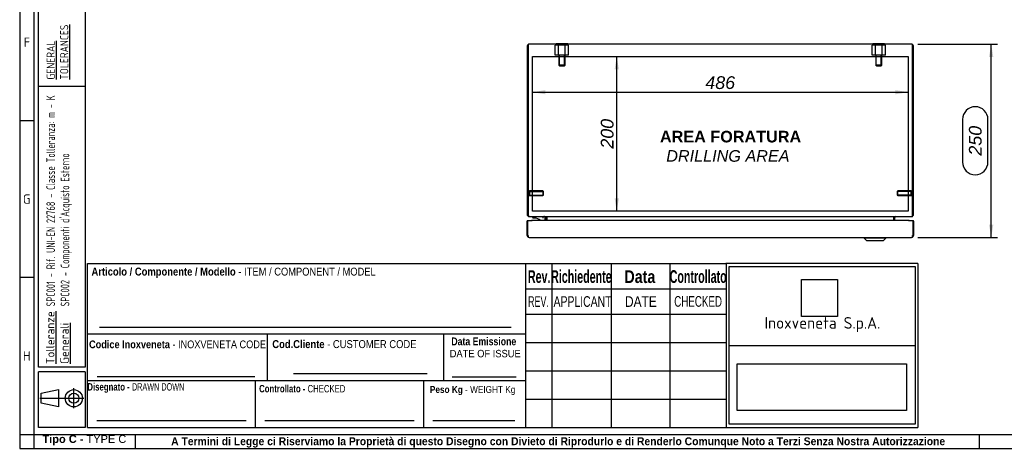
# Model space of a CAD drawing. Extents: x 6 to 412, y 11 to 288.
# Tile 1 of 3: x 6 to 219, y 11 to 103. Entities that reach past the tile are written whole.
import ezdxf
from ezdxf.enums import TextEntityAlignment as Align
from ezdxf.lldxf.tags import DXFTag

# ---------------------------------------------------------------- set-up
doc = ezdxf.new("R2010")
doc.units = 0
doc.layers.get('0').update_dxf_attribs({"linetype": 'CONTINUOUS'})
for name, color, linetype in [('_TRANSLATION', 7, 'CONTINUOUS'), ('AE00417_01', 7, 'CONTINUOUS'), ('C0000000', 7, 'CONTINUOUS'), ('C0000000_04', 7, 'CONTINUOUS'), ('C0000000_05', 7, 'CONTINUOUS'), ('C0000000_19', 7, 'CONTINUOUS'), ('C0000000_37', 7, 'CONTINUOUS'), ('DEFAULT', 7, 'CONTINUOUS'), ('SBAVATURE', 7, 'CONTINUOUS'), ('SERRATURA_SUP', 7, 'CONTINUOUS')]:
    doc.layers.add(name, color=color, linetype=linetype)
doc.styles.add('SEACAD_ARIAL', font='arial.ttf')
doc.styles.add('SEACAD_ARIAL_NARROW', font='ARIALN.TTF', dxfattribs={"width": 0.8})
doc.styles.add('SEACAD_ARIALB', font='arialbd.ttf', dxfattribs={"width": 0.9})
doc.styles.add('SEACAD_ARIALI', font='ariali.ttf')
doc.styles.add('SEACAD_SOLID_EDGE_ANSI', font='seans.ttf', dxfattribs={"width": 0.9})
doc.styles.add('SEACAD_SOLID_EDGE_ANSIB', font='seansbd.ttf', dxfattribs={"width": 0.9})
tags = doc.linetypes.add('CENTER2', pattern=[28.575, 19.05, -3.175, 3.175, -3.175]).pattern_tags.tags
tags[10:11] = [DXFTag(74, 4), DXFTag(75, 0), DXFTag(340, '0'), DXFTag(46, 0.0), DXFTag(50, 0.0), DXFTag(44, 0.0), DXFTag(45, 0.0)]
tags[8:9] = [DXFTag(74, 4), DXFTag(75, 0), DXFTag(340, '0'), DXFTag(46, 0.0), DXFTag(50, 0.0), DXFTag(44, 0.0), DXFTag(45, 0.0)]
tags[6:7] = [DXFTag(74, 4), DXFTag(75, 0), DXFTag(340, '0'), DXFTag(46, 0.0), DXFTag(50, 0.0), DXFTag(44, 0.0), DXFTag(45, 0.0)]
tags[4:5] = [DXFTag(74, 4), DXFTag(75, 0), DXFTag(340, '0'), DXFTag(46, 0.0), DXFTag(50, 0.0), DXFTag(44, 0.0), DXFTag(45, 0.0)]
tags = doc.linetypes.add('HIDDEN2', pattern=[4.7625, 3.175, -1.5875]).pattern_tags.tags
tags[6:7] = [DXFTag(74, 4), DXFTag(75, 0), DXFTag(340, '0'), DXFTag(46, 0.0), DXFTag(50, 0.0), DXFTag(44, 0.0), DXFTag(45, 0.0)]
tags[4:5] = [DXFTag(74, 4), DXFTag(75, 0), DXFTag(340, '0'), DXFTag(46, 0.0), DXFTag(50, 0.0), DXFTag(44, 0.0), DXFTag(45, 0.0)]
doc.dimstyles.new('ISO', dxfattribs={"dimtxt": 2.75, "dimasz": 2.75, "dimexe": 1.375, "dimexo": 1.375, "dimgap": 0.6875, "dimtad": 1, "dimdec": 1, "dimlfac": 6, "dimtxsty": 'SEACAD_ARIAL', "dimsah": 1, "dimcen": 1.375, "dimadec": 1, "dimazin": 3, "dimtfac": 0.7, "dimtdec": 3, "dimtmove": 0, "dimatfit": 3})
picture_1 = doc.add_image_def('image1.jpg', size_in_pixel=(55, 57))
picture_2 = doc.add_image_def('image2.bmp', size_in_pixel=(138, 38))

# ---------------------------------------------------------------- blocks, each defined once
blk = doc.blocks.new('SE2')
at = {"layer": 'AE00417_01', "color": 7, "linetype": 'HIDDEN2'}
for p, q in [((116.05, 66.6), (115.88, 66.6)), ((116.05, 66.6), (116.05, 65.35)), ((116.21, 66.47), (116.21, 65.47)), ((119.09, 66.47), (116.21, 66.47)), ((116.21, 66.37), (119.19, 66.37)), ((119.09, 66.47), (119.09, 65.47)), ((119.21, 66.35), (119.09, 66.47)), ((119.21, 65.6), (119.21, 66.35)), ((195.6, 66.47), (195.48, 66.35)), ((195.48, 66.35), (195.48, 65.6)), ((198.48, 66.37), (195.5, 66.37)), ((195.6, 65.47), (195.6, 66.47)), ((198.48, 66.47), (195.6, 66.47)), ((198.48, 65.47), (198.48, 66.47)), ((198.65, 65.35), (198.65, 66.6)), ((198.81, 66.6), (198.65, 66.6)), ((115.88, 65.35), (116.05, 65.35)), ((116.21, 65.57), (119.19, 65.57)), ((116.21, 65.47), (119.09, 65.47)), ((119.09, 65.47), (119.21, 65.6)), ((195.48, 65.6), (195.6, 65.47)), ((198.48, 65.57), (195.5, 65.57)), ((195.6, 65.47), (198.48, 65.47)), ((198.65, 65.35), (198.81, 65.35))]:
    blk.add_line(p, q, dxfattribs=at)
at = {"layer": 'AE00417_01', "color": 7, "linetype": 'CONTINUOUS'}
for p, q in [((115.88, 66.6), (115.88, 66.6)), ((198.81, 66.6), (198.81, 66.6)), ((115.88, 65.35), (115.88, 65.35)), ((198.81, 65.35), (198.81, 65.35))]:
    blk.add_line(p, q, dxfattribs=at)
at = {"layer": 'AE00417_01', "color": 7, "linetype": 'HIDDEN2'}
for centre, start, end in [((116.13, 66.47), 180, 0), ((198.56, 66.47), 180, 0), ((116.13, 65.47), 0, 180), ((198.56, 65.47), 0, 180)]:
    blk.add_arc(centre, 0.0833, start, end, dxfattribs=at)
at = {"layer": 'C0000000', "color": 7, "linetype": 'HIDDEN2'}
for p, q in [((122.46, 97.94), (121.74, 97.94)), ((121.74, 95.77), (121.74, 97.94)), ((123.9, 97.94), (122.46, 97.94)), ((122.46, 95.77), (122.46, 97.94)), ((124.62, 97.94), (123.9, 97.94)), ((123.9, 95.77), (123.9, 97.94)), ((124.62, 95.77), (124.62, 97.94)), ((122.46, 95.77), (121.74, 95.77)), ((123.9, 95.77), (122.46, 95.77)), ((122.51, 95.77), (122.51, 93.6)), ((122.64, 93.48), (122.64, 95.77)), ((123.72, 93.48), (123.72, 95.77)), ((123.85, 93.6), (123.85, 95.77)), ((124.62, 95.77), (123.9, 95.77)), ((123.85, 93.6), (122.51, 93.6)), ((122.51, 93.6), (122.68, 93.44)), ((122.68, 93.44), (123.68, 93.44)), ((123.68, 93.44), (123.85, 93.6))]:
    blk.add_line(p, q, dxfattribs=at)
at = {"layer": 'C0000000', "color": 7, "linetype": 'CONTINUOUS'}
for p, q in [((121.93, 98.3), (124.43, 98.3)), ((121.93, 98.3), (121.93, 98.14)), ((124.43, 98.14), (124.43, 98.3)), ((116.83, 60.8), (116.83, 60.8)), ((117.31, 60.64), (117, 60.64)), ((119.08, 60.97), (119.08, 60.64)), ((119.58, 60.14), (119.58, 60.64))]:
    blk.add_line(p, q, dxfattribs=at)
for centre, radius, start, end in [((117, 60.8), 0.167, 90, 180), ((117, 60.8), 0.167, 180, 270), ((117.31, 58.8), 1.83, 46.819, 90)]:
    blk.add_arc(centre, radius, start, end, dxfattribs=at)
blk.add_open_spline([(119.58, 60.64), (119.58, 60.68), (119.57, 60.73), (119.54, 60.81), (119.51, 60.84), (119.47, 60.89), (119.45, 60.9), (119.41, 60.93), (119.39, 60.94), (119.35, 60.95), (119.33, 60.96), (119.29, 60.97), (119.27, 60.97), (119.25, 60.97)], degree=3, knots=[0, 0, 0, 0, 0.25, 0.25, 0.5, 0.5, 0.625, 0.625, 0.75, 0.75, 0.875, 0.875, 1, 1, 1, 1], dxfattribs=at)
at = {"layer": 'C0000000_04', "color": 7, "linetype": 'HIDDEN2'}
for p, q in [((190.79, 97.94), (190.07, 97.94)), ((190.07, 95.77), (190.07, 97.94)), ((192.23, 97.94), (190.79, 97.94)), ((190.79, 95.77), (190.79, 97.94)), ((192.96, 97.94), (192.23, 97.94)), ((192.23, 95.77), (192.23, 97.94)), ((192.96, 95.77), (192.96, 97.94)), ((190.79, 95.77), (190.07, 95.77)), ((192.23, 95.77), (190.79, 95.77)), ((190.85, 95.77), (190.85, 93.6)), ((190.97, 93.48), (190.97, 95.77)), ((192.05, 93.48), (192.05, 95.77)), ((192.18, 93.6), (192.18, 95.77)), ((192.96, 95.77), (192.23, 95.77)), ((192.18, 93.6), (190.85, 93.6)), ((190.85, 93.6), (191.01, 93.44)), ((191.01, 93.44), (192.01, 93.44)), ((192.01, 93.44), (192.18, 93.6))]:
    blk.add_line(p, q, dxfattribs=at)
at = {"layer": 'C0000000_05', "color": 7, "linetype": 'CONTINUOUS'}
for p, q in [((190.26, 98.3), (192.76, 98.3)), ((190.26, 98.3), (190.26, 98.14)), ((192.76, 98.14), (192.76, 98.3))]:
    blk.add_line(p, q, dxfattribs=at)
at = {"layer": 'C0000000_19', "color": 7, "linetype": 'CONTINUOUS'}
for p, q in [((115.68, 97.72), (115.68, 61.39)), ((115.88, 98.08), (115.88, 97.72)), ((115.88, 97.72), (115.88, 98.08)), ((115.88, 97.72), (115.88, 61.39)), ((115.88, 61.39), (115.88, 97.72)), ((198.6, 98.14), (116.1, 98.14)), ((198.81, 98.08), (198.81, 97.72)), ((198.81, 97.72), (198.81, 98.08)), ((198.81, 61.39), (198.81, 97.72)), ((198.81, 97.72), (198.81, 61.39)), ((199.01, 61.39), (199.01, 97.72)), ((116.1, 60.97), (116.1, 60.97)), ((116.1, 60.97), (198.6, 60.97)), ((119.73, 60.75), (119.73, 60.14)), ((119.93, 60.75), (119.93, 60.97)), ((119.93, 60.75), (119.93, 60.14)), ((119.93, 60.14), (119.93, 60.75)), ((194.76, 60.75), (194.76, 60.97)), ((194.76, 60.14), (194.76, 60.75)), ((194.76, 60.75), (194.76, 60.14)), ((194.96, 60.14), (194.96, 60.75)), ((198.6, 60.97), (198.6, 60.97))]:
    blk.add_line(p, q, dxfattribs=at)
at = {"layer": 'C0000000_19', "color": 7, "linetype": 'CENTER2'}
for p, q in [((116.85, 95.47), (197.85, 95.47)), ((116.85, 62.14), (116.85, 95.47)), ((197.85, 95.47), (197.85, 62.14)), ((197.85, 62.14), (116.85, 62.14))]:
    blk.add_line(p, q, dxfattribs=at)
at = {"layer": 'C0000000_19', "color": 7, "linetype": 'CONTINUOUS'}
for centre, radius, start, end in [((116.1, 97.72), 0.417, 121.3323, 180), ((116.1, 97.72), 0.417, 90, 121.3323), ((198.6, 97.72), 0.417, 58.6677, 90), ((198.6, 97.72), 0.417, 0, 58.6677), ((116.1, 61.39), 0.417, 180, 270), ((119.51, 60.75), 0.217, 0, 90), ((119.51, 60.75), 0.417, 0, 31.3323), ((195.18, 60.75), 0.417, 148.6677, 180), ((195.18, 60.75), 0.217, 90, 180), ((198.6, 61.39), 0.417, 270, 0)]:
    blk.add_arc(centre, radius, start, end, dxfattribs=at)
for centre, major_axis, ratio, start_param, end_param in [((116.1, 97.72), (0, -0.417), 0.997824, 3.141593, 3.688444), ((198.6, 97.72), (0, -0.417), 0.997824, 2.594742, 3.141593), ((116.1, 61.39), (0, -0.417), 0.52, 4.712389, 6.283185), ((198.6, 61.39), (0, 0.417), 0.52, 3.141593, 4.712389)]:
    blk.add_ellipse(centre, major_axis=major_axis, ratio=ratio, start_param=start_param, end_param=end_param, dxfattribs=at)
at = {"layer": 'C0000000_37', "color": 7, "linetype": 'CONTINUOUS'}
for p, q in [((115.68, 56.89), (115.68, 59.94)), ((115.75, 60.14), (116.6, 60.14)), ((115.75, 60.14), (115.75, 56.89)), ((116.6, 60.14), (116.6, 59.94)), ((116.6, 59.94), (116.6, 60.14)), ((198.1, 60.14), (116.6, 60.14)), ((116.6, 59.94), (116.6, 59.94)), ((116.6, 59.94), (116.6, 59.94)), ((198.1, 60.14), (198.95, 60.14)), ((198.1, 60.14), (198.1, 59.94)), ((198.1, 59.94), (198.1, 60.14)), ((198.1, 59.94), (198.1, 59.94)), ((198.1, 59.94), (198.1, 59.94)), ((198.95, 56.89), (198.95, 60.14)), ((199.01, 59.94), (199.01, 56.89)), ((115.75, 56.89), (115.91, 56.89)), ((115.88, 56.53), (115.88, 56.89)), ((115.91, 56.89), (115.91, 56.53)), ((116.1, 56.47), (198.6, 56.47)), ((198.78, 56.89), (198.78, 56.53)), ((198.78, 56.89), (198.95, 56.89)), ((198.81, 56.53), (198.81, 56.89))]:
    blk.add_line(p, q, dxfattribs=at)
for centre, radius, start, end in [((115.88, 59.94), 0.2, 132.1095, 180), ((198.81, 59.94), 0.2, 0, 47.8905), ((116.1, 56.89), 0.417, 180, 238.6677), ((116.1, 56.89), 0.217, 180, 212.2042), ((116.1, 56.89), 0.417, 238.6677, 270), ((198.6, 56.89), 0.417, 270, 301.3323), ((198.6, 56.89), 0.217, 327.7958, 360), ((198.6, 56.89), 0.417, 301.3323, 360)]:
    blk.add_arc(centre, radius, start, end, dxfattribs=at)
for centre, start_param, end_param in [((116.1, 56.89), 2.594742, 3.141593), ((198.6, 56.89), 3.141593, 3.688444)]:
    blk.add_ellipse(centre, major_axis=(0, 0.417), ratio=0.846154, start_param=start_param, end_param=end_param, dxfattribs=at)
at = {"layer": 'SERRATURA_SUP', "color": 7, "linetype": 'CONTINUOUS'}
for p, q in [((188.35, 56.47), (188.35, 56.3)), ((193.01, 56.3), (188.35, 56.3)), ((188.35, 56.3), (188.85, 55.8)), ((188.85, 55.8), (192.51, 55.8)), ((192.51, 55.8), (193.01, 56.3)), ((193.01, 56.3), (193.01, 56.47))]:
    blk.add_line(p, q, dxfattribs=at)
blk = doc.blocks.new('DMBLK106')
at = {"layer": '_TRANSLATION', "linetype": 'CONTINUOUS'}
for points in [[(119.6, 87.32), (119.6, 88.23), (116.85, 87.77)], [(195.1, 87.32), (197.85, 87.77), (195.1, 88.23)]]:
    blk.add_hatch(color=7, dxfattribs=at).paths.add_polyline_path(points)
at = {"layer": '_TRANSLATION', "color": 7, "linetype": 'CONTINUOUS'}
blk.add_line((116.85, 87.77), (197.85, 87.77), dxfattribs=at)
at = {"layer": '_TRANSLATION', "color": 7, "linetype": 'CONTINUOUS', "style": 'SEACAD_ARIALI'}
blk.add_text('486', height=2.75, dxfattribs=at).set_placement((154.11, 91.21), align=Align.TOP_LEFT)
blk = doc.blocks.new('DMBLK109')
at = {"layer": '_TRANSLATION', "linetype": 'CONTINUOUS'}
for points in [[(216.22, 95.39), (215.76, 98.14), (215.3, 95.39)], [(216.22, 59.22), (215.3, 59.22), (215.76, 56.47)]]:
    blk.add_hatch(color=7, dxfattribs=at).paths.add_polyline_path(points)
at = {"layer": '_TRANSLATION', "color": 7, "linetype": 'CONTINUOUS'}
for p, q in [((199.97, 98.14), (217.14, 98.14)), ((215.76, 56.47), (215.76, 98.14)), ((209.57, 81.89), (209.57, 72.72)), ((215.07, 72.72), (215.07, 81.89)), ((199.97, 56.47), (217.14, 56.47))]:
    blk.add_line(p, q, dxfattribs=at)
for centre, start, end in [((212.32, 81.89), 0, 180), ((212.32, 72.72), 180, 0)]:
    blk.add_arc(centre, 2.75, start, end, dxfattribs=at)
at = {"layer": '_TRANSLATION', "color": 7, "linetype": 'CONTINUOUS', "style": 'SEACAD_ARIALI'}
blk.add_text('250', height=2.75, rotation=90, dxfattribs=at).set_placement((210.95, 74.1), align=Align.TOP_LEFT)
blk = doc.blocks.new('DMBLK110')
at = {"layer": '_TRANSLATION', "linetype": 'CONTINUOUS'}
for points in [[(135.46, 92.72), (135, 95.47), (134.54, 92.72)], [(135.46, 64.89), (134.54, 64.89), (135, 62.14)]]:
    blk.add_hatch(color=7, dxfattribs=at).paths.add_polyline_path(points)
at = {"layer": '_TRANSLATION', "color": 7, "linetype": 'CONTINUOUS'}
blk.add_line((135, 62.14), (135, 95.47), dxfattribs=at)
at = {"layer": '_TRANSLATION', "color": 7, "linetype": 'CONTINUOUS', "style": 'SEACAD_ARIALI'}
blk.add_text('200', height=2.75, rotation=90, dxfattribs=at).set_placement((131.56, 75.6), align=Align.TOP_LEFT)

msp = doc.modelspace()

# ---------------------------------------------------------------- linework, layer by layer
at = {"color": 7, "linetype": 'CONTINUOUS'}
for p, q in [((6.234, 287.588), (6.234, 10.959)), ((9.263, 81.632), (6.234, 81.632)), ((115.363, 15.502), (115.363, 50.84)), ((9.263, 47.809), (6.234, 47.809)), ((20.873, 35.694), (115.363, 35.694)), ((20.873, 25.598), (115.363, 25.598)), ((57.113, 15.502), (57.113, 25.598)), ((65.314, 27.113), (94.088, 27.113)), ((93.363, 15.502), (93.363, 25.598)), ((99.513, 26.42), (113.323, 26.42)), ((17.907, 19.617), (17.907, 23.942)), ((10.566, 21.779), (20.069, 21.779)), ((22.892, 17.017), (55.1, 17.017)), ((59.132, 17.017), (91.339, 17.017)), ((95.372, 17.017), (113.05, 17.017)), ((31.194, 10.954), (31.194, 13.983)), ((213.272, 10.954), (213.272, 13.983)), ((6.234, 10.959), (412.092, 10.959))]:
    msp.add_line(p, q, dxfattribs=at)
msp.add_lwpolyline([(14.582, 19.926), (10.875, 20.698), (10.875, 22.86), (14.582, 23.633), (14.582, 19.926)], dxfattribs=at)
for radius in [1.854, 1.081]:
    msp.add_circle((17.907, 21.779), radius, dxfattribs=at)
at = {"layer": 'DEFAULT', "color": 7, "linetype": 'CONTINUOUS'}
for p, q in [((9.263, 287.588), (9.263, 10.959)), ((10.273, 28.5), (10.273, 283.045)), ((20.369, 283.045), (20.369, 28.5)), ((20.369, 89), (10.273, 89)), ((20.873, 15.502), (20.873, 50.84)), ((20.873, 50.84), (115.363, 50.84)), ((115.366, 50.84), (158.566, 50.84)), ((120.966, 50.84), (120.966, 15.502)), ((133.766, 50.84), (133.766, 15.502)), ((146.466, 50.84), (146.466, 15.502)), ((199.966, 50.84), (158.564, 50.84)), ((158.566, 50.84), (158.566, 15.502)), ((159.267, 50.176), (199.367, 50.176)), ((159.267, 16.162), (159.267, 50.176)), ((199.367, 50.176), (199.367, 16.162)), ((199.966, 50.84), (199.966, 15.502)), ((115.366, 45.352), (158.566, 45.352)), ((115.366, 39.902), (158.566, 39.902)), ((59.713, 25.598), (59.713, 35.694)), ((97.713, 25.598), (97.713, 35.694)), ((115.366, 33.802), (158.566, 33.802)), ((159.267, 33.171), (199.367, 33.171)), ((20.369, 28.5), (10.273, 28.5)), ((115.366, 27.702), (158.566, 27.702)), ((20.369, 27.5), (10.273, 27.5)), ((10.273, 15.5), (10.273, 27.5)), ((20.369, 27.5), (20.369, 15.5)), ((115.366, 21.602), (158.566, 21.602)), ((20.369, 15.5), (10.273, 15.5)), ((20.873, 15.502), (115.363, 15.502)), ((115.366, 15.502), (158.566, 15.502)), ((158.564, 15.502), (199.966, 15.502)), ((199.367, 16.162), (159.267, 16.162)), ((6.234, 13.988), (412.092, 13.988))]:
    msp.add_line(p, q, dxfattribs=at)
at = {"layer": 'SBAVATURE', "color": 7, "linetype": 'CONTINUOUS'}
for p, q in [((23.432, 37.088), (112.266, 37.088)), ((22.968, 26.474), (56.974, 26.474))]:
    msp.add_line(p, q, dxfattribs=at)

# ---------------------------------------------------------------- block references
at = {"layer": '_TRANSLATION'}
msp.add_blockref('SE2', (0, 0), dxfattribs=at)

# ---------------------------------------------------------------- texts
at = {"attachment_point": 1, "rotation": 90}
for s, insert, char_height, width, style in [('{\\fSolid Edge ANSI|b0|i0|c0|p34;\\L\\C7;GENERAL}\\P{\\fSolid Edge ANSI|b0|i0|c0|p34;\\L\\C7;TOLERANCES}\\P', (12.048, 90.485), 1.75, 12.63203, 'SEACAD_SOLID_EDGE_ANSI'), ("{\\fSolid Edge ANSI|b1|i0|c0|p34;\\W0.82000x;\\C7;SPC001 - Rif. UNI-EN 22768 - Classe Tolleranza: m - K}\\P{\\fSolid Edge ANSI|b1|i0|c0|p34;\\W0.82000x;\\C7;SPC002 - Componenti d'Acquisto Esterno}", (12, 41.571), 1.85, 46.58795, 'SEACAD_SOLID_EDGE_ANSIB')]:
    msp.add_mtext(s, dxfattribs=dict(at, insert=insert, char_height=char_height, width=width, style=style))
for s, insert, char_height, width, attachment_point in [('{\\fSolid Edge ANSI|b0||i0||c0|p34;\\C7;\\H2.019192;\\W1.;F}', (7.783, 97.538), 2.01919, 2.2716, 8), ('{\\fSolid Edge ANSI|b0||i0||c0|p34;\\C7;\\H2.019192;\\W1.;G}', (7.757, 63.716), 2.01919, 2.5871, 8), ('{\\fSolid Edge ANSI|b0||i0||c0|p34;\\C7;\\H2.5;\\W1.;Inoxveneta S.p.A.}', (179.366, 37.657), 2.5, 38.9068, 5), ('{\\fSolid Edge ANSI|b0||i0||c0|p34;\\C7;\\H2.019192;\\W1.;H}', (7.759, 29.895), 2.01919, 2.7133, 8), ('{\\fArial|b1||i0||c0|p34;\\C7;\\H1.7;\\W1.;Tipo C - }{\\fArial|b0||i0||c0|p34;\\C7;\\H1.7;\\W1.;TYPE C}', (20.186, 11.634), 1.7, 18.15868, 8), ('{\\fArial|b1||i0||c0|p34;\\C7;\\H1.7;\\W0.94;A Termini di Legge ci Riserviamo la Proprietà di questo Disegno con Divieto di Riprodurlo e di Renderlo Comunque Noto a Terzi Senza Nostra Autorizzazione}', (122.366, 11.137), 1.7, 175.01141, 8)]:
    msp.add_mtext(s, dxfattribs=dict(insert=insert, char_height=char_height, width=width, attachment_point=attachment_point))
for s, insert, char_height, width, attachment_point, style in [('{\\fArial|b1||i0||c0|p34;\\C7;\\H1.7163132;\\W0.846;Articolo / Componente / Modello}{\\fArial|b0||i0||c0|p34;\\C7;\\H1.7163132;\\W0.846; - ITEM}{\\fArial|b0||i0||c0|p34;\\C7;\\H1.7;\\W0.846; / COMPONENT / MODEL}', (21.72, 47.719), 1.716313, 61.3875, 7, 'SEACAD_ARIAL'), ('{\\fArial|b1||i0||c0|p34;\\C7;\\H2.75;\\W0.6;Rev.}', (118.275, 46.597), 2.75, 4.50348, 8, 'SEACAD_ARIALB'), ('{\\fArial|b1||i0||c0|p34;\\C7;\\H2.75;\\W0.6;Richiedente}', (127.374, 46.608), 2.75, 12.23036, 8, 'SEACAD_ARIALB'), ('{\\fArial|b1||i0||c0|p34;\\C7;\\H2.75;\\W0.8;Data}', (139.989, 46.585), 2.75, 6.78265, 8, 'SEACAD_ARIALB'), ('{\\fArial|b1||i0||c0|p34;\\C7;\\H2.75;\\W0.6;Controllato}', (152.564, 46.608), 2.75, 11.31616, 8, 'SEACAD_ARIALB'), ('{\\fArial|b0||i0||c0|p34;\\C7;\\H2.3;\\W0.6;REV.}', (118.125, 41.484), 2.3, 5.04266, 8, 'SEACAD_ARIAL'), ('{\\fArial|b0||i0||c0|p34;\\C7;\\H2.3;\\W0.7;APPLICANT}', (121.375, 41.459), 2.3, 12.12989, 7, 'SEACAD_ARIAL'), ('{\\fArial|b0||i0||c0|p34;\\C7;\\H2.3;\\W0.8;DATE}', (140.209, 41.484), 2.3, 7.08597, 8, 'SEACAD_ARIAL'), ('{\\fArial Narrow|b0||i0||c0|p34;\\C7;\\H2.3;\\W0.8;CHECKED}', (152.548, 41.483), 2.3, 10.75184, 8, 'SEACAD_ARIAL_NARROW'), ('{\\fArial|b1||i0||c0|p34;\\C7;\\H1.67;\\W0.846;Codice Inoxveneta}{\\fArial|b0||i0||c0|p34;\\C7;\\H1.67;\\W0.846; - INOXVENETA CODE}', (21.196, 32.543), 1.67, 38.23236, 7, 'SEACAD_ARIAL'), ('{\\fArial|b1||i0||c0|p34;\\C7;\\H1.7163132;\\W0.846;Cod.Cliente}{\\fArial|b0||i0||c0|p34;\\C7;\\H1.7163132;\\W0.846; - CUSTOMER CODE}', (60.714, 32.572), 1.716313, 31.52647, 7, 'SEACAD_ARIAL'), ('{\\fArial|b1||i0||c0|p34;\\C7;\\H1.7;\\W0.792;Data Emissione}', (99.324, 33.173), 1.7, 14.35739, 7, 'SEACAD_ARIALB'), ('{\\fArial|b0||i0||c0|p34;\\C7;\\H1.6;\\W0.9;DATE OF ISSUE}', (98.978, 30.59), 1.6, 15.11655, 7, 'SEACAD_ARIAL'), ('{\\fArial|b1||i0||c0|p34;\\C7;\\H1.6;\\W0.752;Disegnato - }{\\fArial Narrow|b0||i0||c0|p34;\\C7;\\H1.5875;\\W0.752;\\T1.;DRAWN DOWN}', (31.284, 22.95), 1.6, 19.88117, 8, 'SEACAD_ARIAL_NARROW'), ('{\\fArial|b1||i0||c0|p34;\\C7;\\H1.6;\\W0.752;Controllato - }{\\fArial|b0||i0||c0|p34;\\C7;\\H1.5875;\\W0.752;\\T1.;CHECKED}{\\fArial|b1||i0||c0|p34;\\C7;\\H1.6;\\W0.752; }', (67.172, 23.026), 1.6, 18.83287, 8, 'SEACAD_ARIALB'), ('{\\fArial|b1||i0||c0|p34;\\C7;\\H1.5;\\W0.846;Peso Kg}{\\fArial|b0||i0||c0|p34;\\C7;\\H1.5;\\W0.846; - WEIGHT Kg}', (94.712, 22.459), 1.5, 18.73278, 7, 'SEACAD_ARIAL')]:
    msp.add_mtext(s, dxfattribs=dict(insert=insert, char_height=char_height, width=width, attachment_point=attachment_point, style=style))
at = {"insert": (11.89, 29.169), "char_height": 1.85, "width": 10.93945, "attachment_point": 1, "rotation": 90}
msp.add_mtext('{\\fSolid Edge ANSI|b1|i0|c0|p34;\\L\\C7;Tolleranze}\\P{\\fSolid Edge ANSI|b1|i0|c0|p34;\\L\\C7;Generali}', dxfattribs=at)
at = {"layer": '_TRANSLATION', "insert": (158.97, 76.096), "char_height": 3, "width": 34.96354, "attachment_point": 5}
msp.add_mtext('{\\fArial|b0||i0||c0|p34;\\C7;\\H3.;\\W1.; }{\\fArial|b1||i0||c0|p34;\\C7;\\H2.5;\\W1.;AREA FORATURA \\P}{\\fArial|b0||i1||c0|p34;\\C7;\\H2.5;\\W1.;DRILLING AREA}', dxfattribs=at)

# ---------------------------------------------------------------- dimensions: what is measured, and where the dimension line sits
at = {"layer": '_TRANSLATION', "color": 7, "linetype": 'CONTINUOUS'}
for base, p1, p2, angle, picture, middle in [((215.761, 56.471), (198.596, 56.471), (198.596, 98.137), 89.99952, 'DMBLK109', (215.761, 77.304)), ((116.846, 87.774), (116.846, 95.471), (197.846, 95.471), 0, 'DMBLK106', (157.346, 87.774)), ((135.001, 62.137), (116.846, 62.137), (116.846, 95.471), 90, 'DMBLK110', (135.001, 78.804))]:
    dim = msp.add_linear_dim(base=base, p1=p1, p2=p2, angle=angle, text='\\A1;<>', dimstyle='ISO', dxfattribs=at)
    dim.commit()
    dim.dimension.update_dxf_attribs({"geometry": picture, "text_midpoint": middle, "dimtype": 161})

# ---------------------------------------------------------------- pictures from other files: only their frames are drawn
image = msp.add_image(picture_1, insert=(174.862, 39.378), size_in_units=(7.719, 8), rotation=0)
image.dxf.flags = 7
image = msp.add_image(picture_2, insert=(160.965, 19.172), size_in_units=(36.512, 10.054))
image.dxf.flags = 7

doc.saveas('drawing.dxf')
